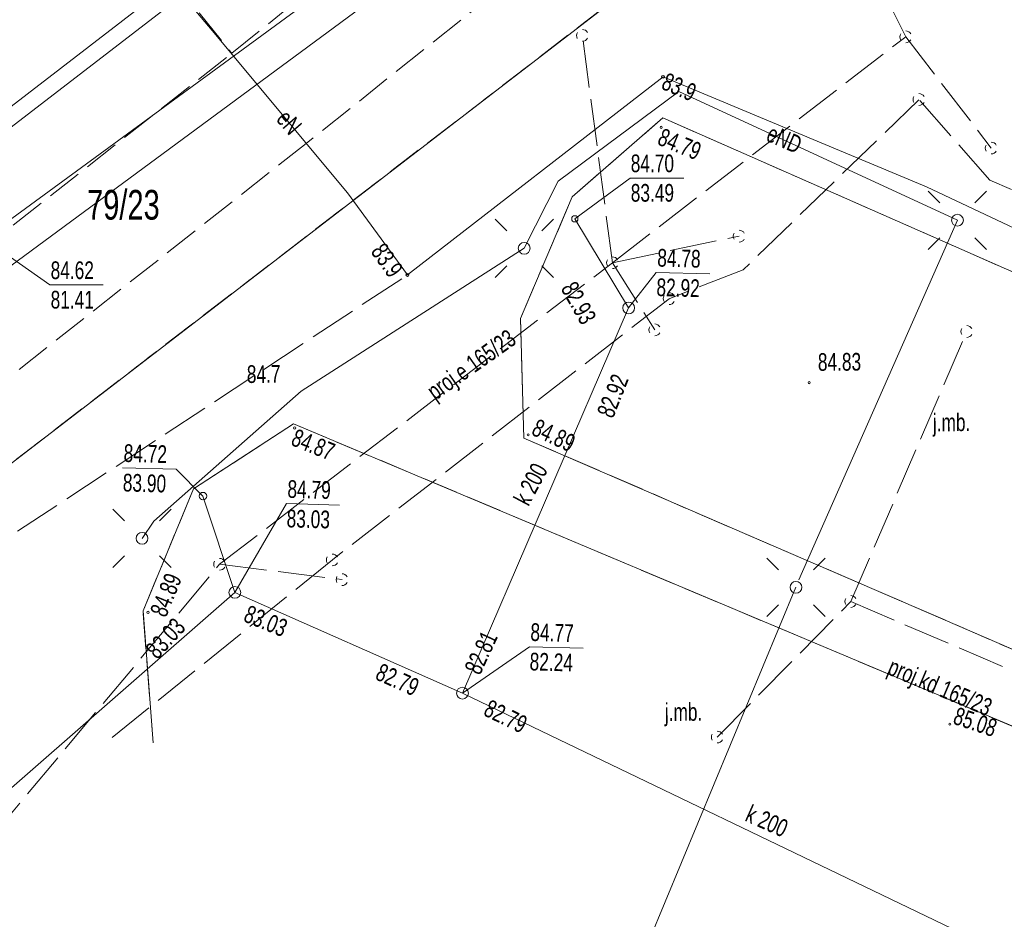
# Model space of a CAD drawing. Header units: metres. Extents: x -1013 to 1493497, y -5789518 to 1032.
# Tile 13 of 73: x -146 to -104, y -23 to 15. Entities that reach past the tile are written whole.
import ezdxf
from ezdxf.xclip import XClip

# ---------------------------------------------------------------- set-up
doc = ezdxf.new("R2010")
doc.units = ezdxf.units.M
doc.header["$MEASUREMENT"] = 0
doc.header["$XCLIPFRAME"] = 0
for name, pattern in [('2_KTJZ01', [2, 1.5, -0.5]), ('4_SUPE_P_01', [2.5, 2, -0.5]), ('4_SUPK_P_01', [2.5, 2, -0.5]), ('GUK', [2, 1.5, -0.5]), ('GUZ', [1, 0.5, -0.5])]:
    doc.linetypes.add(name, pattern=pattern)
doc.layers.add('700-L Mapa 1_100 dwg', color=7, linetype='Continuous')
doc.layers.add('711-L Wymiary opisy', color=7, linetype='Continuous')
for name, color, linetype, lineweight in [('703-L Płaszczyzny podejścia 2D3', 152, 'Continuous', 30), ('711-L Wymiary opisy1', 7, 'Continuous', 13), ('ex_02_DXF_MZ_500_4_Dzialki7', 9, 'Continuous', 18), ('ex_02_DXF_MZ_500_4_Kontury3', 9, 'Continuous', 18), ('ex_02_DXF_MZ_500_4_KTJZ_E_T_07', 9, 'Continuous', 18), ('ex_02_DXF_MZ_500_4_KTJZ_L_07', 9, 'Continuous', 18), ('ex_02_DXF_MZ_500_4_KTKR_L_07', 9, 'Continuous', 18), ('ex_02_DXF_MZ_500_4_Numery_dzialek7', 9, 'Continuous', 18), ('ex_02_DXF_MZ_500_4_RTPW_T_07', 9, 'Continuous', 18), ('ex_02_DXF_MZ_500_4_RTPW_T_17', 9, 'Continuous', 18), ('ex_02_DXF_MZ_500_4_SUOE_L_11', 9, 'Continuous', 18), ('ex_02_DXF_MZ_500_4_SUPE_D_L_31', 9, 'Continuous', 18), ('ex_02_DXF_MZ_500_4_SUPE_E_T_31', 9, 'Continuous', 18), ('ex_02_DXF_MZ_500_4_SUPE_L_31', 9, 'Continuous', 18), ('ex_02_DXF_MZ_500_4_SUPK_D_L_034', 9, 'Continuous', 18), ('ex_02_DXF_MZ_500_4_SUPK_D_L_434', 9, 'Continuous', 18), ('ex_02_DXF_MZ_500_4_SUPK_E_T_434', 9, 'Continuous', 18), ('ex_02_DXF_MZ_500_4_SUPK_L_434', 9, 'Continuous', 18), ('ex_02_DXF_MZ_500_4_SUPM_T_07', 9, 'Continuous', 18), ('ex_02_DXF_MZ_500_4_SUPP_E_T_21', 9, 'Continuous', 18), ('ex_02_DXF_MZ_500_4_SUPP_E_T_434', 9, 'Continuous', 18), ('ex_02_DXF_MZ_500_4_SUPP_L_21', 9, 'Continuous', 18), ('ex_02_DXF_MZ_500_4_SUPP_L_434', 9, 'Continuous', 18), ('ex_02_DXF_MZ_500_4_SUPS_T_434', 9, 'Continuous', 18), ('ex_02_DXF_MZ_500_4_SUPW_D_L_05', 9, 'Continuous', 18), ('ex_02_DXF_MZ_500_4_SUSM_D_T_07', 9, 'Continuous', 18), ('ex_02_DXF_MZ_500_4_SUSM_D_T_37', 9, 'Continuous', 18), ('ex_02_DXF_MZ_500_4_SUTE_T_01', 9, 'Continuous', 18), ('ex_02_DXF_MZ_500_4_SUTK_T_034', 9, 'Continuous', 18), ('ex_02_DXF_MZ_500_4_SUUK_D_T_234', 9, 'Continuous', 18), ('ex_02_DXF_MZ_500_4_Uzytki3', 9, 'Continuous', 18)]:
    doc.layers.add(name, color=color, linetype=linetype, lineweight=lineweight)
doc.styles.add('STYL_AUTOMATYCZNY_2', font='arial.ttf')
doc.styles.add('STYL_AUTOMATYCZNY_4', font='arial.ttf', dxfattribs={"width": 0.7})
doc.dimstyles.new('STYL_AUTOMATYCZNY__3', dxfattribs={"dimtxt": 0.25, "dimasz": 0.183575, "dimexe": 0.18, "dimexo": 0.04, "dimgap": 0, "dimtad": 1, "dimzin": 0, "dimdsep": 46, "dimtxsty": 'STYL_AUTOMATYCZNY_2', "dimblk": 'ARROWHEAD_8', "dimblk1": 'ARROWHEAD_8', "dimblk2": 'ARROWHEAD_8', "dimcen": 0.09, "dimclrd": 7, "dimclre": 7, "dimclrt": 7, "dimazin": 0, "dimtfac": 1, "dimtdec": 4, "dimtmove": 2, "dimatfit": 3, "dimfxl": 1, "dimtolj": 1, "dimtzin": 0, "dimarcsym": 0})

# ---------------------------------------------------------------- blocks, each defined once
blk = doc.blocks.new('*D60')
at = {"layer": '711-L Wymiary opisy1', "color": 7, "linetype": 'Continuous', "lineweight": 13}
for p, q in [((-23.688, -3.688), (-23.815, -3.738)), ((-23.688, -3.688), (-23.638, -3.815)), ((-23.983, -4.516), (-24.05, -4.396)), ((-23.983, -4.516), (-23.864, -4.449))]:
    blk.add_line(p, q, dxfattribs=at)
blk.add_arc((-18.286, -6.082), 5.908, 156.1008, 164.6316, dxfattribs=at)
at = {"layer": '711-L Wymiary opisy1', "color": 7, "lineweight": 13, "insert": (-25.573, -3.532), "char_height": 0.25, "attachment_point": 7, "rotation": 336.1008, "style": 'STYL_AUTOMATYCZNY_2'}
blk.add_mtext('\\A1;{\\pql;\\fArial|b0|i0|c238|p0;\\W1.000000;8,53°/15%}', dxfattribs=at)
blk = doc.blocks.new('ARROWHEAD_8')
at = {"color": 0, "linetype": 'Continuous', "lineweight": 0}
blk.add_line((0, 0), (-1, 0), dxfattribs=at)
at = {"color": 0, "linetype": 'Continuous', "lineweight": 0, "flags": 128}
blk.add_lwpolyline([(-0.525, 0.525), (0, 0), (-0.525, -0.525)], dxfattribs=at)
blk = doc.blocks.new('Rysunek_1_4', base_point=(-51.91, -72.413))
at = {"layer": 'ex_02_DXF_MZ_500_4_Dzialki7', "color": 9, "linetype": 'Continuous', "lineweight": 18}
for p, q in [((-242.472, -78.345), (-67.265, 56.36)), ((-160.913, -0.504), (-139.119, 16.261))]:
    blk.add_line(p, q, dxfattribs=at)
at = {"layer": 'ex_02_DXF_MZ_500_4_Kontury3', "color": 9, "linetype": 'GUK', "lineweight": 18}
blk.add_line((-242.472, -78.345), (-67.265, 56.36), dxfattribs=at)
at = {"layer": 'ex_02_DXF_MZ_500_4_KTJZ_L_07', "color": 9, "linetype": '2_KTJZ01', "lineweight": 18}
for p, q in [((-136.62, 13.233), (-120.316, 26.389)), ((-117.53, 22.123), (-133.46, 9.413)), ((-139.25, 16.503), (-136.62, 13.233)), ((-186.75, -26.207), (-136.62, 13.233)), ((-122.18, 7.143), (-118.34, 10.493)), ((-118.34, 10.493), (-95.05, 0.233)), ((-133.46, 9.413), (-183.63, -30.097)), ((-124.38, 1.983), (-122.18, 7.143)), ((-124.23, -3.087), (-124.38, 1.983)), ((-138.24, -5.237), (-134, -2.477)), ((-134, -2.477), (-102.085, -15.91)), ((-100.85, -13.197), (-124.23, -3.087)), ((-140.38, -10.417), (-138.24, -5.237)), ((-139.95, -16.017), (-140.38, -10.417))]:
    blk.add_line(p, q, dxfattribs=at)
at = {"layer": 'ex_02_DXF_MZ_500_4_KTKR_L_07', "color": 9, "linetype": 'Continuous', "lineweight": 18}
for p, q in [((-118.34, 10.493), (-122.18, 7.143)), ((-95.05, 0.233), (-118.34, 10.493)), ((-122.18, 7.143), (-124.38, 1.983)), ((-124.38, 1.983), (-124.23, -3.087)), ((-134, -2.477), (-138.24, -5.237)), ((-102.085, -15.91), (-134, -2.477)), ((-124.23, -3.087), (-100.85, -13.197)), ((-138.24, -5.237), (-140.38, -10.417)), ((-140.38, -10.417), (-139.95, -16.017))]:
    blk.add_line(p, q, dxfattribs=at)
at = {"layer": 'ex_02_DXF_MZ_500_4_RTPW_T_17', "color": 9, "linetype": 'Continuous', "lineweight": 18}
for centre in [(-118.41, 10.093), (-112.136, -0.736), (-133.95, -2.657), (-124.05, -2.947), (-140.17, -10.477), (-106.17, -15.217)]:
    blk.add_circle(centre, 0.045, dxfattribs=at)
at = {"layer": 'ex_02_DXF_MZ_500_4_SUOE_L_11', "color": 9, "linetype": 'Continuous', "lineweight": 18}
blk.add_line((-137.45, 14.203), (-131.71, 7.313), dxfattribs=at)
at = {"layer": 'ex_02_DXF_MZ_500_4_SUPE_D_L_31', "color": 9, "linetype": 'Continuous', "lineweight": 18}
for p, q in [((-117.664, 11.611), (-122.778, 7.815)), ((-105.845, 6.154), (-117.664, 11.611)), ((-122.778, 7.815), (-124.218, 4.965)), ((-112.568, -9.105), (-105.845, 6.154)), ((-124.218, 4.965), (-133.676, -1.092)), ((-133.676, -1.092), (-139.918, -6.617)), ((-139.918, -6.617), (-140.423, -7.34)), ((-119.767, -26.417), (-112.696, -9.416))]:
    blk.add_line(p, q, dxfattribs=at)
at = {"layer": 'ex_02_DXF_MZ_500_4_SUPE_L_31', "color": 9, "linetype": 'Continuous', "lineweight": 18}
for p, q in [((-137.45, 14.203), (-139.05, 16.113)), ((-182.31, -17.877), (-138.64, 15.753)), ((-131.71, 7.313), (-137.45, 14.203)), ((-118.332, 12.236), (-129.17, 3.833)), ((-107.16, 7.573), (-118.332, 12.236)), ((-99.31, 3.863), (-107.16, 7.573)), ((-129.17, 3.833), (-131.71, 7.313))]:
    blk.add_line(p, q, dxfattribs=at)
at = {"layer": 'ex_02_DXF_MZ_500_4_SUPK_D_L_034', "color": 9, "linetype": 'Continuous', "lineweight": 18}
for centre, radius in [((-122.07, 6.213), 0.132), ((-137.84, -5.547), 0.158)]:
    blk.add_circle(centre, radius, dxfattribs=at)
at = {"layer": 'ex_02_DXF_MZ_500_4_SUPK_D_L_434', "color": 9, "linetype": 'Continuous', "lineweight": 18}
for p, q in [((-119.79, 2.433), (-122.07, 6.213)), ((-126.836, -13.905), (-119.79, 2.433)), ((-136.487, -9.633), (-137.84, -5.547)), ((-136.487, -9.633), (-151.6, -22.857)), ((-126.836, -13.905), (-136.487, -9.633)), ((-99.361, -27.113), (-126.836, -13.905))]:
    blk.add_line(p, q, dxfattribs=at)
at = {"layer": 'ex_02_DXF_MZ_500_4_SUPK_L_434', "color": 9, "linetype": 'Continuous', "lineweight": 18}
blk.add_line((-146.87, 5.553), (-123.64, 22.563), dxfattribs=at)
at = {"layer": 'ex_02_DXF_MZ_500_4_SUPM_T_07', "color": 9, "linetype": 'Continuous', "lineweight": 18}
for centre, start, end in [((-107.481, 11.274), 149.4064, 210.4809), ((-107.481, 11.274), 30.0857, 90.1805), ((-107.481, 11.274), 269.3333, 330.3412), ((-118.074, 2.827), 149.4064, 210.4809), ((-118.074, 2.827), 30.0857, 90.1805), ((-118.074, 2.827), 269.3333, 330.3412), ((-132.354, -8.253), 149.4064, 210.4809), ((-132.354, -8.254), 30.0857, 90.1805), ((-132.354, -8.253), 269.3333, 330.3412)]:
    blk.add_arc(centre, 0.25, start, end, dxfattribs=at)
at = {"layer": 'ex_02_DXF_MZ_500_4_SUPP_L_21', "color": 9, "linetype": '4_SUPE_P_01', "lineweight": 18}
for p, q in [((-107.48, 11.263), (-114.934, 4.052)), ((-104.47, 7.853), (-107.48, 11.263)), ((-89.808, 1.467), (-104.47, 7.853)), ((-156.15, -13.907), (-129.17, 3.833)), ((-114.934, 4.052), (-118.075, 2.825)), ((-118.075, 2.825), (-132.35, -8.248)), ((-132.35, -8.248), (-141.91, -15.967))]:
    blk.add_line(p, q, dxfattribs=at)
at = {"layer": 'ex_02_DXF_MZ_500_4_SUPP_L_434', "color": 9, "linetype": '4_SUPK_P_01', "lineweight": 18}
for p, q in [((-108.039, 13.933), (-111.83, 21.593)), ((-120.476, 4.35), (-121.75, 13.993)), ((-120.476, 4.35), (-108.039, 13.933)), ((-108.039, 13.933), (-104.416, 9.213)), ((-120.476, 4.35), (-115.101, 5.477)), ((-137.133, -8.438), (-120.476, 4.35)), ((-120.476, 4.35), (-118.68, 1.503)), ((-110.37, -10.017), (-105.45, 1.433)), ((-146.886, -20.098), (-137.133, -8.438)), ((-137.133, -8.438), (-131.943, -9.091)), ((-116.03, -15.767), (-110.37, -10.017)), ((-110.37, -10.017), (-97.08, -15.707))]:
    blk.add_line(p, q, dxfattribs=at)
at = {"layer": 'ex_02_DXF_MZ_500_4_SUPS_T_434', "color": 9, "linetype": 'Continuous', "lineweight": 18}
for centre, start, end in [((-121.75, 13.993), 30.0857, 90.1805), ((-121.75, 13.993), 149.4064, 210.4809), ((-121.75, 13.993), 269.3333, 330.3412), ((-108.039, 13.933), 149.4064, 210.4809), ((-108.039, 13.933), 269.3333, 330.3412), ((-108.039, 13.933), 30.0857, 90.1805), ((-104.416, 9.213), 149.4064, 210.4809), ((-104.416, 9.213), 30.0857, 90.1805), ((-104.416, 9.213), 269.3333, 330.3412), ((-115.101, 5.477), 149.4064, 210.4809), ((-115.101, 5.477), 30.0857, 90.1805), ((-115.102, 5.477), 269.3333, 330.3412), ((-120.476, 4.35), 30.0857, 90.1805), ((-120.476, 4.35), 149.4064, 210.4809), ((-120.476, 4.35), 269.3333, 330.3412), ((-118.68, 1.503), 30.0857, 90.1805), ((-105.45, 1.433), 30.0857, 90.1805), ((-118.68, 1.503), 149.4064, 210.4809), ((-118.68, 1.503), 269.3333, 330.3412), ((-105.45, 1.433), 149.4064, 210.4809), ((-105.45, 1.433), 269.3333, 330.3412), ((-137.133, -8.438), 149.4064, 210.4809), ((-137.133, -8.438), 30.0857, 90.1805), ((-137.133, -8.438), 269.3333, 330.3412), ((-131.943, -9.091), 149.4064, 210.4809), ((-131.943, -9.091), 30.0857, 90.1805), ((-131.943, -9.091), 269.3333, 330.3412), ((-110.37, -10.017), 149.4064, 210.4809), ((-110.37, -10.017), 30.0857, 90.1805), ((-110.37, -10.017), 269.3333, 330.3412), ((-116.03, -15.767), 149.4064, 210.4809), ((-116.03, -15.767), 30.0857, 90.1805), ((-116.03, -15.767), 269.3333, 330.3412)]:
    blk.add_arc(centre, 0.25, start, end, dxfattribs=at)
at = {"layer": 'ex_02_DXF_MZ_500_4_SUPW_D_L_05', "color": 9, "linetype": 'Continuous', "lineweight": 18}
blk.add_line((-124.922, 19.771), (-150.333, 1.011), dxfattribs=at)
at = {"layer": 'ex_02_DXF_MZ_500_4_SUSM_D_T_07', "color": 9, "linetype": 'Continuous', "lineweight": 18}
for p, q in [((-106.588, 6.896), (-107.083, 7.391)), ((-105.103, 6.896), (-104.608, 7.391)), ((-124.961, 5.707), (-125.456, 6.202)), ((-123.476, 5.707), (-122.981, 6.202)), ((-106.588, 5.412), (-107.083, 4.917)), ((-105.103, 5.412), (-104.608, 4.917)), ((-124.961, 4.222), (-125.456, 3.727)), ((-123.476, 4.222), (-122.981, 3.727)), ((-141.165, -6.598), (-141.66, -6.103)), ((-139.681, -6.598), (-139.186, -6.103)), ((-141.165, -8.083), (-141.66, -8.578)), ((-139.681, -8.083), (-139.186, -8.578)), ((-113.439, -8.673), (-113.934, -8.178)), ((-111.954, -8.673), (-111.459, -8.178)), ((-113.439, -10.158), (-113.934, -10.653)), ((-111.954, -10.158), (-111.459, -10.653))]:
    blk.add_line(p, q, dxfattribs=at)
at = {"layer": 'ex_02_DXF_MZ_500_4_SUSM_D_T_37', "color": 9, "linetype": 'Continuous', "lineweight": 18}
for centre in [(-105.845, 6.154), (-124.218, 4.965), (-140.423, -7.34), (-112.696, -9.416)]:
    blk.add_circle(centre, 0.25, dxfattribs=at)
at = {"layer": 'ex_02_DXF_MZ_500_4_SUTE_T_01', "color": 9, "linetype": 'Continuous', "lineweight": 18}
for centre in [(-118.332, 12.236), (-129.17, 3.833)]:
    blk.add_circle(centre, 0.0625, dxfattribs=at)
at = {"layer": 'ex_02_DXF_MZ_500_4_SUTK_T_034', "color": 9, "linetype": 'Continuous', "lineweight": 18}
for p, q in [((-122.07, 6.213), (-119.73, 7.941)), ((-119.73, 7.941), (-117.45, 7.941)), ((-146.94, 5.243), (-144.33, 3.408)), ((-119.79, 2.433), (-118.62, 3.941)), ((-118.62, 3.941), (-116.341, 3.878)), ((-144.33, 3.408), (-142.077, 3.408)), ((-141.249, -4.344), (-138.97, -4.407)), ((-137.84, -5.547), (-138.97, -4.407)), ((-136.487, -9.633), (-134.303, -5.867)), ((-134.303, -5.867), (-132.051, -5.93)), ((-126.836, -13.905), (-123.999, -11.935)), ((-123.999, -11.935), (-121.72, -11.999))]:
    blk.add_line(p, q, dxfattribs=at)
at = {"layer": 'ex_02_DXF_MZ_500_4_SUUK_D_T_234', "color": 9, "linetype": 'Continuous', "lineweight": 18}
for centre in [(-119.79, 2.433), (-136.487, -9.633), (-126.836, -13.905)]:
    blk.add_circle(centre, 0.25, dxfattribs=at)
at = {"layer": 'ex_02_DXF_MZ_500_4_Uzytki3', "color": 9, "linetype": 'GUZ', "lineweight": 18}
blk.add_line((-242.472, -78.345), (-67.265, 56.36), dxfattribs=at)
at = {"layer": 'ex_02_DXF_MZ_500_4_KTJZ_E_T_07', "color": 9, "linetype": 'Continuous', "lineweight": 18, "char_height": 0.75, "attachment_point": 7, "rotation": 0.4031, "style": 'STYL_AUTOMATYCZNY_4'}
for insert in [(-106.886, -3.026), (-118.252, -15.31)]:
    blk.add_mtext('\\A1;{\\pql;\\fArial|b0|i0|c238|p0;\\W0.700000;j.mb.}', dxfattribs=dict(at, insert=insert))
at = {"layer": 'ex_02_DXF_MZ_500_4_Numery_dzialek7', "color": 9, "linetype": 'Continuous', "lineweight": 18, "insert": (-142.756, 6.8), "char_height": 1.26, "attachment_point": 4, "style": 'STYL_AUTOMATYCZNY_4'}
blk.add_mtext('\\A1;{\\pql;\\fArial|b0|i0|c238|p0;\\W0.700000;79/23}', dxfattribs=at)
at = {"layer": 'ex_02_DXF_MZ_500_4_RTPW_T_07', "color": 9, "linetype": 'Continuous', "lineweight": 18, "insert": (-135.984, 0.001), "char_height": 0.75, "attachment_point": 1, "rotation": 0.4031, "style": 'STYL_AUTOMATYCZNY_4'}
blk.add_mtext('\\A1;{\\pql;\\fArial|b0|i0|c238|p0;\\W0.700000;84.7}', dxfattribs=at)
at = {"layer": 'ex_02_DXF_MZ_500_4_RTPW_T_17', "color": 9, "linetype": 'Continuous', "lineweight": 18, "char_height": 0.75, "style": 'STYL_AUTOMATYCZNY_4'}
for s, insert, attachment_point, rotation in [('\\A1;{\\pql;\\fArial|b0|i0|c238|p0;\\W0.700000;84.79}', (-118.332, 10.081), 1, 337.5785), ('\\A1;{\\pql;\\fArial|b0|i0|c238|p0;\\W0.700000;84.83}', (-111.763, -0.246), 7, 0.4031), ('\\A1;{\\pql;\\fArial|b0|i0|c238|p0;\\W0.700000;84.89}', (-123.96, -2.932), 7, 335.1737), ('\\A1;{\\pql;\\fArial|b0|i0|c238|p0;\\W0.700000;84.87}', (-133.872, -2.668), 1, 337.8679), ('\\A1;{\\pql;\\fArial|b0|i0|c238|p0;\\W0.700000;84.89}', (-140.108, -10.449), 1, 67.8233), ('\\A1;{\\pql;\\fArial|b0|i0|c238|p0;\\W0.700000;85.08}', (-106.082, -15.198), 7, 341.4588)]:
    blk.add_mtext(s, dxfattribs=dict(at, insert=insert, attachment_point=attachment_point, rotation=rotation))
at = {"layer": 'ex_02_DXF_MZ_500_4_SUPE_E_T_31', "color": 9, "linetype": 'Continuous', "lineweight": 18, "char_height": 0.75, "style": 'STYL_AUTOMATYCZNY_4'}
for s, insert, attachment_point, rotation in [('\\A1;{\\pql;\\fArial|b0|i0|c238|p0;\\W0.700000;eN}', (-134.782, 10.409), 7, 310.9144), ('\\A1;{\\pql;\\fArial|b0|i0|c238|p0;\\W0.700000;eND}', (-113.861, 9.881), 4, 336.6528)]:
    blk.add_mtext(s, dxfattribs=dict(at, insert=insert, attachment_point=attachment_point, rotation=rotation))
at = {"layer": 'ex_02_DXF_MZ_500_4_SUPK_E_T_434', "color": 9, "linetype": 'Continuous', "lineweight": 18, "char_height": 0.75, "attachment_point": 4, "style": 'STYL_AUTOMATYCZNY_4'}
for insert, rotation in [((-124.362, -5.837), 61.9632), ((-114.748, -18.967), 335.9628)]:
    blk.add_mtext('\\A1;{\\pql;\\fArial|b0|i0|c238|p0;\\W0.700000;k 200}', dxfattribs=dict(at, insert=insert, rotation=rotation))
at = {"layer": 'ex_02_DXF_MZ_500_4_SUPP_E_T_21', "color": 9, "linetype": 'Continuous', "lineweight": 18, "insert": (-128.146, -1.301), "char_height": 0.75, "attachment_point": 4, "rotation": 35.2354, "style": 'STYL_AUTOMATYCZNY_4'}
blk.add_mtext('\\A1;{\\pql;\\fArial|b0|i0|c238|p0;\\W0.700000;proj.e 165/23}', dxfattribs=at)
at = {"layer": 'ex_02_DXF_MZ_500_4_SUPP_E_T_434', "color": 9, "linetype": 'Continuous', "lineweight": 18, "insert": (-108.766, -12.839), "char_height": 0.75, "attachment_point": 4, "rotation": 336.996, "style": 'STYL_AUTOMATYCZNY_4'}
blk.add_mtext('\\A1;{\\pql;\\fArial|b0|i0|c238|p0;\\W0.700000;proj.kd 165/23}', dxfattribs=at)
at = {"layer": 'ex_02_DXF_MZ_500_4_SUTE_T_01', "color": 9, "linetype": 'Continuous', "lineweight": 18, "char_height": 0.75, "attachment_point": 7, "style": 'STYL_AUTOMATYCZNY_4'}
for insert, rotation in [((-118.456, 11.739), 336.4253), ((-130.76, 4.814), 305.3112)]:
    blk.add_mtext('\\A1;{\\pql;\\fArial|b0|i0|c238|p0;\\W0.700000;83.9}', dxfattribs=dict(at, insert=insert, rotation=rotation))
at = {"layer": 'ex_02_DXF_MZ_500_4_SUTK_T_034', "color": 9, "linetype": 'Continuous', "lineweight": 18, "char_height": 0.75, "attachment_point": 1, "style": 'STYL_AUTOMATYCZNY_4'}
for s, insert in [('\\A1;{\\pql;\\fArial|b0|i0|c238|p0;\\W0.700000;84.70}', (-119.7, 8.941)), ('\\A1;{\\pql;\\fArial|b0|i0|c238|p0;\\W0.700000;83.49}', (-119.7, 7.691)), ('\\A1;{\\pql;\\fArial|b0|i0|c238|p0;\\W0.700000;84.62}', (-144.3, 4.408)), ('\\A1;{\\pql;\\fArial|b0|i0|c238|p0;\\W0.700000;81.41}', (-144.3, 3.158))]:
    blk.add_mtext(s, dxfattribs=dict(at, insert=insert))
at = {"layer": 'ex_02_DXF_MZ_500_4_SUTK_T_034', "color": 9, "linetype": 'Continuous', "lineweight": 18, "char_height": 0.75, "style": 'STYL_AUTOMATYCZNY_4'}
for s, insert, attachment_point, rotation in [('\\A1;{\\pql;\\fArial|b0|i0|c238|p0;\\W0.700000;84.78}', (-118.562, 4.94), 1, 358.407), ('\\A1;{\\pql;\\fArial|b0|i0|c238|p0;\\W0.700000;82.93}', (-122.363, 3.442), 4, 299.574), ('\\A1;{\\pql;\\fArial|b0|i0|c238|p0;\\W0.700000;82.92}', (-118.597, 3.691), 1, 358.407), ('\\A1;{\\pql;\\fArial|b0|i0|c238|p0;\\W0.700000;82.92}', (-120.801, -2.149), 4, 68.1531), ('\\A1;{\\pql;\\fArial|b0|i0|c238|p0;\\W0.700000;84.72}', (-141.191, -3.345), 1, 358.407), ('\\A1;{\\pql;\\fArial|b0|i0|c238|p0;\\W0.700000;83.90}', (-141.226, -4.595), 1, 358.407), ('\\A1;{\\pql;\\fArial|b0|i0|c238|p0;\\W0.700000;84.79}', (-134.245, -4.868), 1, 358.403), ('\\A1;{\\pql;\\fArial|b0|i0|c238|p0;\\W0.700000;83.03}', (-134.28, -6.118), 1, 358.403), ('\\A1;{\\pql;\\fArial|b0|i0|c238|p0;\\W0.700000;83.03}', (-136.027, -10.498), 4, 337.6928), ('\\A1;{\\pql;\\fArial|b0|i0|c238|p0;\\W0.700000;83.03}', (-140.049, -12.256), 4, 47.2533), ('\\A1;{\\pql;\\fArial|b0|i0|c238|p0;\\W0.700000;84.77}', (-123.942, -10.937), 1, 358.403), ('\\A1;{\\pql;\\fArial|b0|i0|c238|p0;\\W0.700000;82.81}', (-126.433, -13.019), 4, 64.9731), ('\\A1;{\\pql;\\fArial|b0|i0|c238|p0;\\W0.700000;82.24}', (-123.976, -12.186), 1, 358.403), ('\\A1;{\\pql;\\fArial|b0|i0|c238|p0;\\W0.700000;82.79}', (-130.429, -12.959), 4, 335.7828), ('\\A1;{\\pql;\\fArial|b0|i0|c238|p0;\\W0.700000;82.79}', (-125.828, -14.488), 4, 333.8327)]:
    blk.add_mtext(s, dxfattribs=dict(at, insert=insert, attachment_point=attachment_point, rotation=rotation))

msp = doc.modelspace()

# ---------------------------------------------------------------- linework, layer by layer
at = {"layer": '703-L Płaszczyzny podejścia 2D3', "color": 152, "linetype": 'Continuous', "lineweight": 30}
msp.add_circle((8.2273, 10.355), 1021.6593, dxfattribs=at)

# ---------------------------------------------------------------- block references
at = {"layer": '700-L Mapa 1_100 dwg', "color": 52, "linetype": 'Continuous', "lineweight": 25}
ref = msp.add_blockref('Rysunek_1_4', (-51.9097, -72.4133), dxfattribs=at)
XClip(ref).set_block_clipping_path([(-454.4097296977, -337.82710067), (350.5902703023, 193.0005136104)])

# ---------------------------------------------------------------- dimensions: what is measured, and where the dimension line sits
at = {"layer": '711-L Wymiary opisy', "color": 7, "linetype": 'Continuous', "lineweight": 13}
dim = msp.add_angular_dim_3p(base=(-23.8512, -4.0963), center=(-18.2863, -6.0816), p1=(-397.5726, 98.1664), p2=(-373.9333, 151.5134), text='8,53°/15%', dimstyle='STYL_AUTOMATYCZNY__3', dxfattribs=at)
dim.commit()
dim.dimension.update_dxf_attribs({"geometry": '*D60', "text_midpoint": (-24.7964, -3.7394), "dimtype": 165, "text_rotation": 336.10081})

doc.saveas('drawing.dxf')
